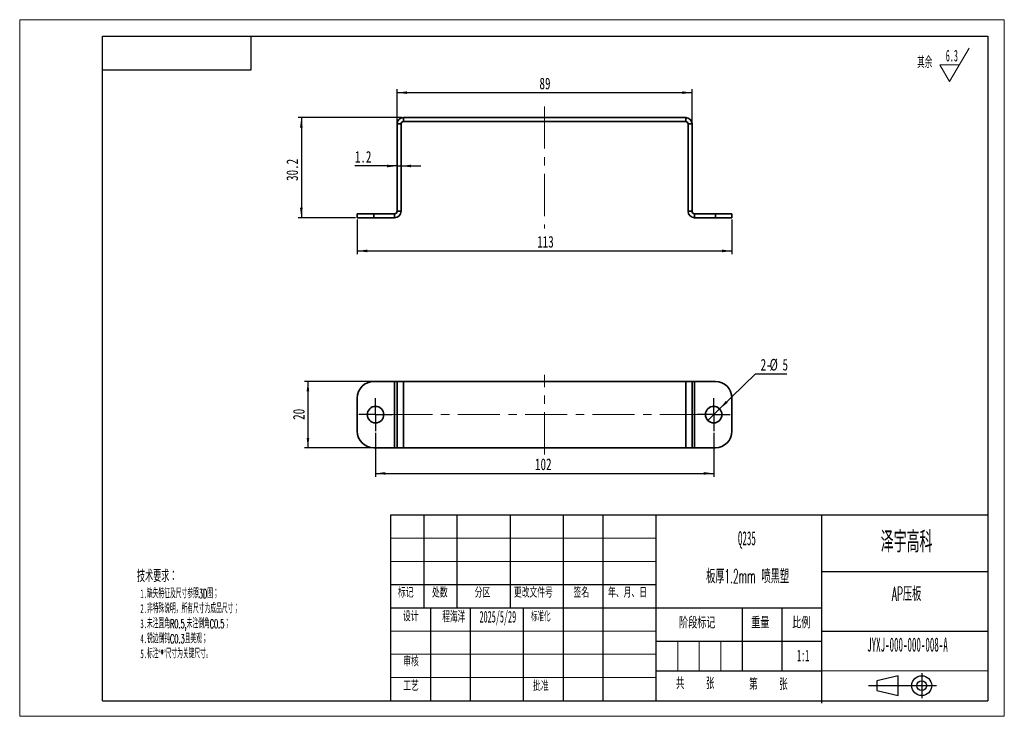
# Model space of a CAD drawing. Header units: millimetres. Extents: x 0 to 297, y 0 to 210.
import ezdxf

# ---------------------------------------------------------------- set-up
doc = ezdxf.new("R2010")
doc.units = ezdxf.units.MM
doc.header["$PDSIZE"] = -1
doc.linetypes.add('CENTER', pattern=[10.16, 6.35, -1.27, 1.27, -1.27])
doc.linetypes.add('CENTERX2', pattern=[20.32, 12.7, -2.54, 2.54, -2.54])
for name, color, linetype, lineweight in [('中心线', 1, 'CENTER', 25), ('图形符号', 7, 'Continuous', 25), ('标注层', 5, 'Continuous', 25)]:
    doc.layers.add(name, color=color, linetype=linetype, lineweight=lineweight)
doc.styles.add('SLDTEXTSTYLE0', font='TXT', dxfattribs={"width": 0.469, "bigfont": 'bigfont'})
doc.styles.add('SLDTEXTSTYLE1', font='TXT', dxfattribs={"width": 0.469})
doc.styles.add('SLDTEXTSTYLE2', font='TXT', dxfattribs={"width": 0.56, "bigfont": 'bigfont'})
doc.styles.add('SLDTEXTSTYLE3', font='TXT', dxfattribs={"width": 0.52, "bigfont": 'bigfont'})
doc.styles.add('SLDTEXTSTYLE4', font='TXT', dxfattribs={"width": 0.469})
doc.styles.add('SLDTEXTSTYLE5', font='TXT', dxfattribs={"width": 0.469, "bigfont": 'bigfont'})
doc.styles.add('SLDTEXTSTYLE6', font='TXT', dxfattribs={"width": 0.7})
doc.dimstyles.new('SLDDIMSTYLE0', dxfattribs={"dimtxt": 3.5, "dimasz": 3, "dimexe": 0, "dimexo": 0.0625, "dimgap": 0.875, "dimtad": 2, "dimdec": 1, "dimrnd": 1e-09, "dimzin": 12, "dimdsep": 46, "dimtxsty": 'SLDTEXTSTYLE1', "dimsah": 1, "dimcen": 0.09, "dimadec": 0, "dimazin": 3, "dimtfac": 1, "dimtdec": 3, "dimtofl": 0, "dimtmove": 0, "dimatfit": 3, "dimfxl": 0, "dimfrac": 2, "dimtolj": 1, "dimtzin": 12, "dimarcsym": 0})
doc.dimstyles.new('SLDDIMSTYLE1', dxfattribs={"dimtxt": 3.5, "dimasz": 3, "dimexe": 0, "dimexo": 0.0625, "dimgap": 0.875, "dimtad": 2, "dimdec": 1, "dimrnd": 1e-09, "dimzin": 12, "dimdsep": 46, "dimtxsty": 'SLDTEXTSTYLE1', "dimsah": 1, "dimcen": 0.09, "dimadec": 0, "dimazin": 3, "dimtfac": 1, "dimtdec": 3, "dimtmove": 0, "dimatfit": 0, "dimfxl": 0, "dimfrac": 2, "dimtolj": 1, "dimtzin": 12, "dimarcsym": 0})
doc.dimstyles.new('SLDDIMSTYLE2', dxfattribs={"dimtxt": 3.5, "dimasz": 3, "dimexe": 0, "dimexo": 0.0625, "dimgap": 0.875, "dimtad": 0, "dimtih": 1, "dimtoh": 1, "dimdec": 1, "dimrnd": 1e-09, "dimzin": 12, "dimdsep": 46, "dimtxsty": 'SLDTEXTSTYLE1', "dimblk1": 'NONE', "dimsah": 1, "dimcen": 0, "dimadec": 0, "dimazin": 3, "dimtfac": 1, "dimtdec": 3, "dimtmove": 0, "dimatfit": 3, "dimldrblk": 'NONE', "dimfxl": 0, "dimfrac": 2, "dimtolj": 1, "dimtzin": 12, "dimarcsym": 0})

# ---------------------------------------------------------------- blocks, each defined once
blk = doc.blocks.new('SW_NOTE_0')
at = {"color": 0, "linetype": 'Continuous', "lineweight": 0, "attachment_point": 1}
for s, insert, char_height, style in [('技术要求：', (0, 4.77), 3.704, 'SLDTEXTSTYLE0'), ('1.', (1, -1.12), 2.646, 'SLDTEXTSTYLE1'), ('缺失特征及尺寸参照3D图；', (3, -1.12), 2.6458, 'SLDTEXTSTYLE0'), ('2.', (1, -5.64), 2.646, 'SLDTEXTSTYLE1'), ('非特殊说明，所有尺寸为成品尺寸；', (3, -5.64), 2.6458, 'SLDTEXTSTYLE0'), ('3.', (1, -10.17), 2.646, 'SLDTEXTSTYLE1'), ('未注圆角R0.5,未注倒角C0.5；', (3, -10.17), 2.6458, 'SLDTEXTSTYLE0'), ('4.', (1, -14.7), 2.646, 'SLDTEXTSTYLE1'), ('锐边倒钝C0.3且美观；', (3, -14.7), 2.6458, 'SLDTEXTSTYLE0'), ('5.', (1, -19.23), 2.646, 'SLDTEXTSTYLE1'), ('标注“*”尺寸为关键尺寸。', (3, -19.23), 2.6458, 'SLDTEXTSTYLE0')]:
    blk.add_mtext(s, dxfattribs=dict(at, insert=insert, char_height=char_height, style=style))
blk = doc.blocks.new('SW_SFSYMBOL_0')
at = {"color": 0, "linetype": 'Continuous', "lineweight": 0}
for p, q in [((1.13, -5), (7.03, 5)), ((1.13, -5), (-1.82, 0)), ((4.08, 0), (-1.82, 0))]:
    blk.add_line(p, q, dxfattribs=at)
at = {"color": 0, "linetype": 'Continuous', "lineweight": 0, "insert": (0, 4.51), "char_height": 3.5, "attachment_point": 1, "style": 'SLDTEXTSTYLE1'}
blk.add_mtext('6.3', dxfattribs=at)
blk = doc.blocks.new('_D')
at = {"layer": '标注层'}
for p, q in [((113.85, 179.06), (113.85, 189.01)), ((113.85, 188.01), (202.85, 188.01)), ((202.85, 179.06), (202.85, 189.01))]:
    blk.add_line(p, q, dxfattribs=at)
for points in [[(113.85, 188.01), (116.85, 187.61), (116.85, 188.41)], [(202.85, 188.01), (199.85, 188.41), (199.85, 187.61)]]:
    blk.add_solid(points, dxfattribs=at)
at = {"layer": '标注层', "insert": (156.79, 192.52), "char_height": 3.5, "attachment_point": 1, "style": 'SLDTEXTSTYLE6'}
blk.add_mtext('89', dxfattribs=at)
blk = doc.blocks.new('_D_1')
at = {"layer": '标注层'}
for p, q in [((115.28, 180.49), (83.97, 180.49)), ((84.97, 180.49), (84.97, 150.29)), ((101.35, 150.29), (83.97, 150.29))]:
    blk.add_line(p, q, dxfattribs=at)
for points in [[(84.97, 180.49), (84.57, 177.49), (85.37, 177.49)], [(84.97, 150.29), (85.37, 153.29), (84.57, 153.29)]]:
    blk.add_solid(points, dxfattribs=at)
at = {"layer": '标注层', "insert": (80.46, 161.39), "char_height": 3.5, "attachment_point": 1, "rotation": 90, "style": 'SLDTEXTSTYLE6'}
blk.add_mtext('30.2', dxfattribs=at)
blk = doc.blocks.new('_D_2')
at = {"layer": '标注层'}
for p, q in [((113.85, 165.9), (101.11, 165.9)), ((113.85, 165.9), (115.05, 165.9)), ((115.05, 165.9), (121.05, 165.9))]:
    blk.add_line(p, q, dxfattribs=at)
for points in [[(113.85, 165.9), (110.85, 166.3), (110.85, 165.5)], [(115.05, 165.9), (118.05, 165.5), (118.05, 166.3)]]:
    blk.add_solid(points, dxfattribs=at)
at = {"layer": '标注层', "insert": (101.11, 170.41), "char_height": 3.5, "attachment_point": 1, "style": 'SLDTEXTSTYLE6'}
blk.add_mtext('1.2', dxfattribs=at)
blk = doc.blocks.new('_D_3')
at = {"layer": '标注层'}
for p, q in [((101.85, 149.79), (101.85, 139.29)), ((214.85, 149.79), (214.85, 139.29)), ((101.85, 140.29), (214.85, 140.29))]:
    blk.add_line(p, q, dxfattribs=at)
for points in [[(101.85, 140.29), (104.85, 139.89), (104.85, 140.69)], [(214.85, 140.29), (211.85, 140.69), (211.85, 139.89)]]:
    blk.add_solid(points, dxfattribs=at)
at = {"layer": '标注层', "insert": (156.11, 144.8), "char_height": 3.5, "attachment_point": 1, "style": 'SLDTEXTSTYLE6'}
blk.add_mtext('113', dxfattribs=at)
blk = doc.blocks.new('_D_4')
at = {"layer": '标注层'}
for p, q in [((113.35, 100.94), (85.96, 100.94)), ((86.96, 100.94), (86.96, 80.94)), ((113.35, 80.94), (85.96, 80.94))]:
    blk.add_line(p, q, dxfattribs=at)
for points in [[(86.96, 100.94), (86.56, 97.94), (87.36, 97.94)], [(86.96, 80.94), (87.36, 83.94), (86.56, 83.94)]]:
    blk.add_solid(points, dxfattribs=at)
at = {"layer": '标注层', "insert": (82.45, 89.36), "char_height": 3.5, "attachment_point": 1, "rotation": 90, "style": 'SLDTEXTSTYLE6'}
blk.add_mtext('20', dxfattribs=at)
blk = doc.blocks.new('_D_5')
at = {"layer": '标注层'}
for p, q in [((107.35, 85.44), (107.35, 72.22)), ((209.35, 85.44), (209.35, 72.22)), ((107.35, 73.22), (209.35, 73.22))]:
    blk.add_line(p, q, dxfattribs=at)
for points in [[(107.35, 73.22), (110.35, 72.82), (110.35, 73.62)], [(209.35, 73.22), (206.35, 73.62), (206.35, 72.82)]]:
    blk.add_solid(points, dxfattribs=at)
at = {"layer": '标注层', "insert": (155.45, 77.73), "char_height": 3.5, "attachment_point": 1, "style": 'SLDTEXTSTYLE6'}
blk.add_mtext('102', dxfattribs=at)
blk = doc.blocks.new('_D_6')
at = {"layer": '标注层'}
for p, q in [((211.13, 92.69), (221.92, 103.23)), ((221.92, 103.23), (231.46, 103.23)), ((207.56, 89.2), (211.13, 92.69))]:
    blk.add_line(p, q, dxfattribs=at)
blk.add_solid([(211.13, 92.69), (213.56, 94.5), (213, 95.07)], dxfattribs=at)
at = {"layer": '标注层', "char_height": 3.5, "attachment_point": 1, "style": 'SLDTEXTSTYLE6'}
for s, insert in [('2-', (223.51, 107.74)), ('%%c', (226.23, 107.74)), ('5', (230.1, 107.74))]:
    blk.add_mtext(s, dxfattribs=dict(at, insert=insert))
blk = doc.blocks.new('_None')
blk = doc.blocks.new('SW_CENTERMARKSYMBOL_0')
at = {"layer": '中心线', "color": 0}
for p, q in [((0, 2.5), (0, 5)), ((-2.5, 0), (-5, 0)), ((0, 0), (-2.5, 0)), ((0, 0), (0, 2.5)), ((0, 0), (0, -2.5)), ((0, 0), (2.5, 0)), ((2.5, 0), (5, 0)), ((0, -2.5), (0, -5))]:
    blk.add_line(p, q, dxfattribs=at)
blk = doc.blocks.new('SW_CENTERMARKSYMBOL_1')
at = {"layer": '中心线', "color": 0}
for p, q in [((0, 2.5), (0, 5)), ((-2.5, 0), (-5, 0)), ((0, 0), (-2.5, 0)), ((0, 0), (0, 2.5)), ((0, 0), (0, -2.5)), ((0, 0), (2.5, 0)), ((2.5, 0), (5, 0)), ((0, -2.5), (0, -5))]:
    blk.add_line(p, q, dxfattribs=at)

msp = doc.modelspace()

# ---------------------------------------------------------------- linework, layer by layer
at = {"color": 5, "linetype": 'Continuous', "lineweight": 18}
for p, q in [((0.01, 0), (0.01, 210)), ((297.01, 210), (297.01, 0))]:
    msp.add_line(p, q, dxfattribs=at)
at = {"color": 7, "linetype": 'Continuous', "lineweight": 18}
for p, q in [((0.01, 210), (297.01, 210)), ((192.01, 53.69), (112.01, 53.69)), ((112.01, 46.69), (192.01, 46.69)), ((112.01, 25.69), (192.01, 25.69)), ((198.51, 22.69), (198.51, 13.69)), ((205.01, 22.69), (205.01, 13.69)), ((211.51, 22.69), (211.51, 13.69)), ((112.01, 18.69), (192.01, 18.69)), ((242.01, 13.69), (292.01, 13.69)), ((112.01, 11.69), (192.01, 11.69)), ((297.01, 0), (0.01, 0))]:
    msp.add_line(p, q, dxfattribs=at)
at = {"color": 7, "linetype": 'Continuous', "lineweight": 25}
for p, q in [((25.01, 4.69), (25.01, 205)), ((25.01, 205), (292.01, 205)), ((69.87, 194.91), (69.87, 205)), ((292.01, 205), (292.01, 4.69)), ((25.01, 194.91), (69.87, 194.91)), ((112.01, 4.69), (112.01, 60.69)), ((112.01, 60.69), (292.01, 60.69)), ((122.01, 32.69), (122.01, 60.69)), ((132.01, 32.69), (132.01, 60.69)), ((148.01, 32.69), (148.01, 60.69)), ((164.01, 4.69), (164.01, 60.69)), ((176.01, 4.69), (176.01, 60.69)), ((192.01, 4.69), (192.01, 60.69)), ((242.01, 3.96), (242.01, 60.69)), ((242.01, 43.69), (292.01, 43.69)), ((112.01, 39.69), (192.01, 39.69)), ((112.01, 32.69), (192.01, 32.69)), ((124.01, 4.69), (124.01, 32.69)), ((136.01, 4.69), (136.01, 32.69)), ((152.01, 4.69), (152.01, 32.69)), ((192.01, 32.69), (242.01, 32.69)), ((218.01, 13.69), (218.01, 32.69)), ((230.01, 13.69), (230.01, 32.69)), ((242.01, 25.69), (292.01, 25.69)), ((192.01, 22.69), (242.01, 22.69)), ((192.01, 13.69), (242.01, 13.69)), ((265.02, 12.24), (258.52, 10.74)), ((265.02, 6.24), (265.02, 12.24)), ((258.52, 10.74), (258.52, 7.74)), ((258.52, 7.74), (265.02, 6.24)), ((25.01, 4.69), (292.01, 4.69))]:
    msp.add_line(p, q, dxfattribs=at)
at = {"color": 7, "linetype": 'Continuous', "lineweight": 35}
for p, q in [((115.05, 178.56), (113.85, 178.56)), ((113.85, 152.23), (113.85, 178.56)), ((115.05, 152.23), (115.05, 178.56)), ((115.78, 180.49), (115.78, 179.29)), ((115.78, 180.49), (200.91, 180.49)), ((115.78, 179.29), (200.91, 179.29)), ((200.91, 179.29), (200.91, 180.49)), ((202.85, 178.56), (201.65, 178.56)), ((201.65, 178.56), (201.65, 152.23)), ((202.85, 178.56), (202.85, 152.23)), ((101.85, 150.29), (101.85, 151.49)), ((101.85, 151.49), (106.85, 151.49)), ((106.85, 151.49), (106.85, 150.29)), ((106.85, 151.49), (113.11, 151.49)), ((113.11, 150.29), (113.11, 151.49)), ((113.85, 152.23), (115.05, 152.23)), ((201.65, 152.23), (202.85, 152.23)), ((203.58, 151.49), (203.58, 150.29)), ((203.58, 151.49), (209.85, 151.49)), ((209.85, 150.29), (209.85, 151.49)), ((209.85, 151.49), (214.85, 151.49)), ((214.85, 151.49), (214.85, 150.29)), ((106.85, 150.29), (101.85, 150.29)), ((106.85, 150.29), (113.11, 150.29)), ((203.58, 150.29), (209.85, 150.29)), ((214.85, 150.29), (209.85, 150.29)), ((106.85, 100.94), (113.11, 100.94)), ((113.11, 80.94), (113.11, 100.94)), ((113.11, 100.94), (113.85, 100.94)), ((113.85, 80.94), (113.85, 100.94)), ((113.85, 100.94), (115.78, 100.94)), ((115.78, 80.94), (115.78, 100.94)), ((115.78, 100.94), (200.91, 100.94)), ((200.91, 80.94), (200.91, 100.94)), ((200.91, 100.94), (202.85, 100.94)), ((202.85, 80.94), (202.85, 100.94)), ((202.85, 100.94), (203.58, 100.94)), ((203.58, 80.94), (203.58, 100.94)), ((203.58, 100.94), (209.85, 100.94)), ((101.85, 85.94), (101.85, 95.94)), ((214.85, 85.94), (214.85, 95.94)), ((106.85, 80.94), (113.11, 80.94)), ((113.11, 80.94), (113.85, 80.94)), ((113.85, 80.94), (115.78, 80.94)), ((115.78, 80.94), (200.91, 80.94)), ((200.91, 80.94), (202.85, 80.94)), ((202.85, 80.94), (203.58, 80.94)), ((203.58, 80.94), (209.85, 80.94))]:
    msp.add_line(p, q, dxfattribs=at)
for centre in [(107.35, 90.94), (209.35, 90.94)]:
    msp.add_circle(centre, 2.5, dxfattribs=at)
for centre, radius, start, end in [((115.78, 178.56), 1.94, 90, 180), ((115.78, 178.56), 0.737, 90, 180), ((200.91, 178.56), 1.94, 0, 90), ((200.91, 178.56), 0.737, 0, 90), ((113.11, 152.23), 1.94, 270, 0), ((113.11, 152.23), 0.737, 270, 0), ((203.58, 152.23), 1.94, 180, 270), ((203.58, 152.23), 0.737, 180, 270), ((106.85, 95.94), 5, 90, 180), ((209.85, 95.94), 5, 0, 90), ((106.85, 85.94), 5, 180, 270), ((209.85, 85.94), 5, 270, 0)]:
    msp.add_arc(centre, radius, start, end, dxfattribs=at)
at = {"color": 7, "linetype": 'Continuous', "lineweight": 0}
msp.add_point((292.01, 60.69), dxfattribs=at)
at = {"layer": '中心线', "linetype": 'CENTERX2', "lineweight": 18}
for p, q in [((158.35, 183.84), (158.35, 147.04)), ((158.35, 78.94), (158.35, 102.94)), ((111.85, 90.94), (204.85, 90.94))]:
    msp.add_line(p, q, dxfattribs=at)
at = {"layer": '图形符号'}
for p, q in [((272.1, 13.04), (272.1, 5.42)), ((256.01, 9.24), (276.57, 9.24))]:
    msp.add_line(p, q, dxfattribs=at)
for radius in [3, 1.5]:
    msp.add_circle((272.1, 9.24), radius, dxfattribs=at)

# ---------------------------------------------------------------- block references
at = {"color": 7, "linetype": 'Continuous', "lineweight": 0}
for name, p in [('SW_SFSYMBOL_0', (279.34, 196.41)), ('SW_NOTE_0', (35.41, 39.4))]:
    msp.add_blockref(name, p, dxfattribs=at)
at = {"layer": '中心线'}
for name, p in [('SW_CENTERMARKSYMBOL_0', (107.35, 90.94)), ('SW_CENTERMARKSYMBOL_1', (209.35, 90.94))]:
    msp.add_blockref(name, p, dxfattribs=at)

# ---------------------------------------------------------------- texts
at = {"color": 7, "linetype": 'Continuous', "lineweight": 0}
for s, insert, char_height, attachment_point, style in [('其余', (270.71, 198.91), 3.5, 1, 'SLDTEXTSTYLE0'), ('泽宇高科', (267.54, 55.77), 6.35, 2, 'SLDTEXTSTYLE2'), ('Q235', (219.37, 55.79), 4.233, 2, 'SLDTEXTSTYLE1'), ('板厚1.2mm 喷黑塑', (219.58, 44.32), 4.2333, 2, 'SLDTEXTSTYLE0'), ('标记', (114.11, 38.8), 3, 1, 'SLDTEXTSTYLE2'), ('处数', (124.39, 38.8), 3, 1, 'SLDTEXTSTYLE2'), ('分区', (137.27, 38.8), 3, 1, 'SLDTEXTSTYLE2'), ('更改文件号', (149.07, 38.8), 3, 1, 'SLDTEXTSTYLE2'), ('签名', (167.05, 38.8), 3, 1, 'SLDTEXTSTYLE2'), ('年、月、日', (177.49, 38.8), 3, 1, 'SLDTEXTSTYLE2'), ('AP压板', (267.53, 39.01), 4.233, 2, 'SLDTEXTSTYLE0'), ('设计', (115.61, 31.63), 3, 1, 'SLDTEXTSTYLE2'), ('程海洋', (130.95, 31.77), 3.5, 2, 'SLDTEXTSTYLE5'), ('2025/5/29', (144.24, 31.77), 3.5, 2, 'SLDTEXTSTYLE4'), ('标准化', (154.23, 31.63), 3, 1, 'SLDTEXTSTYLE0'), ('阶段标记', (198.9, 29.98), 3.5, 1, 'SLDTEXTSTYLE2'), ('重量', (220.67, 29.98), 3.5, 1, 'SLDTEXTSTYLE2'), ('比例', (233.04, 29.98), 3.5, 1, 'SLDTEXTSTYLE2'), ('JYXJ-000-000-008-A', (267.8, 23.74), 4.2333, 2, 'SLDTEXTSTYLE1'), ('审核', (115.69, 18.05), 3, 1, 'SLDTEXTSTYLE2'), ('1:1', (236.33, 20.09), 3.5, 2, 'SLDTEXTSTYLE4'), ('共    张', (197.99, 11.7), 3.5, 1, 'SLDTEXTSTYLE3'), ('第    张', (220.05, 11.44), 3.5, 1, 'SLDTEXTSTYLE3'), ('工艺', (115.7, 10.68), 3, 1, 'SLDTEXTSTYLE2'), ('批准', (154.85, 10.68), 3, 1, 'SLDTEXTSTYLE2')]:
    msp.add_mtext(s, dxfattribs=dict(at, insert=insert, char_height=char_height, attachment_point=attachment_point, style=style))

# ---------------------------------------------------------------- dimensions: what is measured, and where the dimension line sits
at = {"layer": '标注层'}
for base, p1, p2, dimstyle, picture, middle in [((202.85, 188.01), (113.85, 178.56), (202.85, 178.56), 'SLDDIMSTYLE0', '_D', (158.15, 188.01)), ((115.05, 165.9), (113.85, 178.56), (115.05, 178.56), 'SLDDIMSTYLE1', '_D_2', (103.15, 165.9)), ((214.85, 140.29), (101.85, 150.29), (214.85, 150.29), 'SLDDIMSTYLE0', '_D_3', (158.15, 140.29)), ((209.35, 73.22), (107.35, 85.94), (209.35, 85.94), 'SLDDIMSTYLE0', '_D_5', (157.5, 73.22))]:
    dim = msp.add_linear_dim(base=base, p1=p1, p2=p2, dimstyle=dimstyle, dxfattribs=at)
    dim.commit()
    dim.dimension.update_dxf_attribs({"geometry": picture, "text_midpoint": middle, "dimtype": 160})
for base, p1, p2, picture, middle in [((84.97, 150.29), (115.78, 180.49), (101.85, 150.29), '_D_1', (84.97, 164.11)), ((86.96, 80.94), (113.85, 100.94), (113.85, 80.94), '_D_4', (86.96, 90.72))]:
    dim = msp.add_linear_dim(base=base, p1=p1, p2=p2, angle=90, dimstyle='SLDDIMSTYLE0', dxfattribs=at)
    dim.commit()
    dim.dimension.update_dxf_attribs({"geometry": picture, "text_midpoint": middle, "dimtype": 160})
dim = msp.add_diameter_dim_2p(p1=(207.56, 89.2), p2=(211.13, 92.69), text='2-<>', dimstyle='SLDDIMSTYLE2', dxfattribs=at)
dim.commit()
dim.dimension.update_dxf_attribs({"geometry": '_D_6', "text_midpoint": (227.49, 105.77), "dimtype": 163})

doc.saveas('drawing.dxf')
